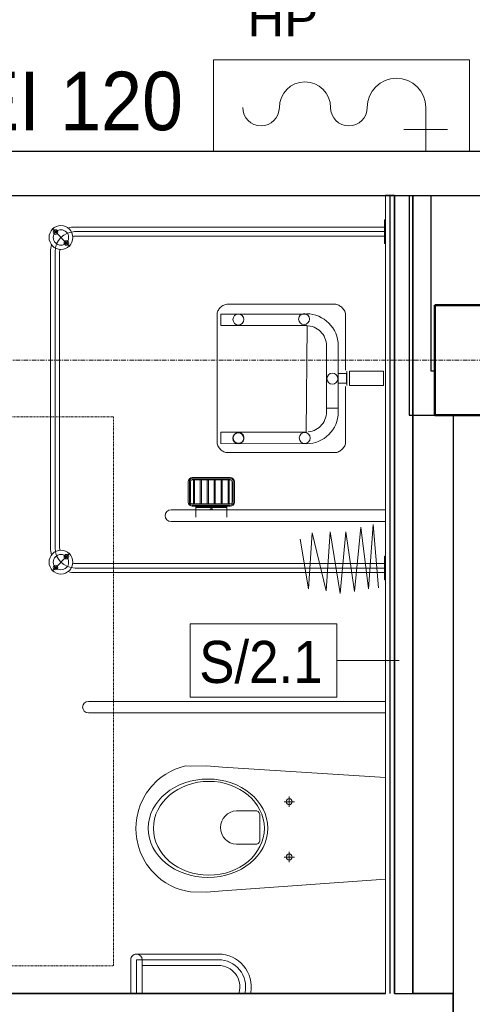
# Model space of a CAD drawing. Header units: millimetres. Extents: x -2286 to 43533, y -13832 to 14981.
# Tile 43 of 77: x 17199 to 18436, y -7634 to -4944. Entities that reach past the tile are written whole.
import ezdxf

# ---------------------------------------------------------------- set-up
doc = ezdxf.new("R2010")
doc.units = ezdxf.units.MM
doc.linetypes.add('Oś', pattern=[22.225, 12.7, -3.175, 3.175, -3.175])
doc.linetypes.add('Ponad', pattern=[3.9688, 2.3813, -1.5875])
for name, color, linetype, lineweight in [('A-FLOR-OVHD', 1, 'Ponad', 18), ('A-WALL', 113, 'Continuous', 25), ('A-WALL-FNSH', 113, 'Continuous', 25), ('A-WALL-IDEN', 211, 'Continuous', 18), ('G-ANNO-TEXT', 231, 'Continuous', 18), ('P-SANR-FIXT', 6, 'Continuous', 18), ('S-COLS', 52, 'Continuous', 25), ('S-GRID', 1, 'Continuous', 18)]:
    doc.layers.add(name, color=color, linetype=linetype, lineweight=lineweight)
doc.styles.add('Arial_12', font='arial.ttf', dxfattribs={"width": 0.9, "height": 160})
doc.styles.add('Arial_5', font='arial.ttf', dxfattribs={"height": 100})
doc.styles.add('Arial_6', font='arial.ttf', dxfattribs={"width": 0.9, "height": 115})

# ---------------------------------------------------------------- blocks, each defined once
blk = doc.blocks.new('M_Concrete-Square-Column - 300 x 300mm-1161001-4_piętro II PT - projektowany')
at = {"layer": 'S-COLS', "lineweight": 50}
for p, q in [((150, 150), (-150, 150)), ((-150, 150), (-150, -150)), ((150, -150), (150, 150)), ((-150, -150), (150, -150))]:
    blk.add_line(p, q, dxfattribs=at)
blk = doc.blocks.new('miska ustępowa dla N_35_5x54 wisząca koło narożna - Type 1-1290724-4_piętro II PT - projektowany')
at = {"layer": 'P-SANR-FIXT'}
for p, q in [((440.9, 849.5), (440.9, 37.5)), ((472.1, 849.5), (472.1, 37.5)), ((-233.8, 733.7), (-325.4, 733.7)), ((-233.8, 718.1), (-325.4, 718.1)), ((-325.4, 702.5), (-233.8, 702.5)), ((-249.4, 493.8), (-249.4, 702.5)), ((-233.8, 493.8), (-233.8, 718.1)), ((-218.2, 493.8), (-218.2, 718.1)), ((40.1, 697.8), (61.3, 708)), ((61.3, 708), (75.6, 712.6)), ((75.6, 712.6), (95.6, 717.3)), ((95.6, 717.3), (110.2, 719.2)), ((110.2, 719.2), (125, 720)), ((125, 720), (139.8, 719.2)), ((139.8, 719.2), (154.4, 717.3)), ((154.4, 717.3), (174.4, 712.6)), ((174.4, 712.6), (188.7, 708)), ((188.7, 708), (209.9, 697.8)), ((-5.8, 661.4), (10.2, 677.1)), ((10.2, 677.1), (27.5, 690.2)), ((27.5, 690.2), (40.1, 697.8)), ((209.9, 697.8), (222.5, 690.2)), ((222.5, 690.2), (239.8, 677.1)), ((239.8, 677.1), (255.8, 661.4)), ((-23.4, 638), (-15.1, 650.1)), ((-15.1, 650.1), (-5.8, 661.4)), ((255.8, 661.4), (265.1, 650.1)), ((265.1, 650.1), (273.4, 638)), ((-36.9, 612.1), (-30.7, 625.3)), ((-30.7, 625.3), (-23.4, 638)), ((273.4, 638), (280.7, 625.3)), ((280.7, 625.3), (286.9, 612.1)), ((-45.7, 584.3), (-41.9, 598.4)), ((-41.9, 598.4), (-36.9, 612.1)), ((286.9, 612.1), (291.9, 598.4)), ((291.9, 598.4), (295.7, 584.3)), ((-48.8, 526.4), (-48.2, 570.7)), ((-48.2, 570.7), (-45.7, 584.3)), ((295.7, 584.3), (295.3, 570.7)), ((295.3, 570.7), (295.8, 526.4)), ((-45.6, 483.1), (-48.8, 526.4)), ((295.8, 526.4), (292.2, 483.1)), ((-14, 37.5), (-45.6, 483.1)), ((292.2, 483.1), (264, 37.5)), ((81.7, 393.5), (81.7, 444.7)), ((173.2, 444.7), (173.2, 393.5)), ((164, 380.8), (90.9, 380.8)), ((33.2, 300.6), (61.4, 300.6)), ((46.9, 286.5), (46.9, 314.5)), ((184.3, 300.6), (212.5, 300.6)), ((198, 286.5), (198, 314.5))]:
    blk.add_line(p, q, dxfattribs=at)
for centre in [(46.9, 300.6), (198, 300.6)]:
    blk.add_circle(centre, 8.25, dxfattribs=at)
for centre, radius, start, end in [((456.5, 849.5), 15.6, 0, 180), ((-233.8, 718.1), 15.6, 360, 90), ((-233.8, 718.1), 15.6, 270, 360), ((-307.9, 493.8), 58.5, 254.5618, 0), ((-307.9, 493.8), 74.1, 257.8673, 0), ((-307.9, 493.8), 89.7, 260.0004, 0), ((127.4, 442.5), 45.8, 2.8022, 177.1978), ((93.4, 392.3), 11.7, 174.1101, 257.7661), ((161.5, 392.3), 11.7, 282.2339, 5.8899)]:
    blk.add_arc(centre, radius, start, end, dxfattribs=at)
for centre, major_axis, ratio in [((125.5, 522.6), (0, 163.3), 0.823529), ((125.5, 520.1), (0, 151.6), 0.845174)]:
    blk.add_ellipse(centre, major_axis=major_axis, ratio=ratio, dxfattribs=at)
blk = doc.blocks.new('brodzik natryskowy dla N - Type 1-1282301-4_piętro II PT - projektowany')
at = {"layer": 'P-SANR-FIXT'}
for p, q in [((-352.5, 900), (-401.3, 948.8)), ((471.1, 953), (-338, 953)), ((485.6, 900), (534.3, 948.8)), ((-338, 940.5), (471.1, 940.5)), ((471.1, 928), (-338, 928)), ((-405.5, 40.5), (-405.5, 885.5)), ((-393, 37.5), (-393, 885.5)), ((-380.5, 40.5), (-380.5, 885.5)), ((513.6, 40.5), (513.6, 885.5)), ((526.1, 37.5), (526.1, 887.5)), ((538.6, 40.5), (538.6, 885.5)), ((-266.1, 39.5), (-266.1, 623.5)), ((-234.1, 623.5), (-234.1, 39.5)), ((-224.1, 565.5), (-224.1, 461.5)), ((-221.1, 565.5), (-221.1, 461.5)), ((-218.1, 565.5), (-218.1, 461.5)), ((-157.1, 576.5), (-213.1, 576.5)), ((-157.1, 573.5), (-213.1, 573.5)), ((-157.1, 570.5), (-213.1, 570.5)), ((-152.1, 461.5), (-152.1, 565.5)), ((-149.1, 461.5), (-149.1, 565.5)), ((-146.1, 461.5), (-146.1, 565.5)), ((-224.1, 556), (-254.1, 556)), ((-228.1, 556), (-228.1, 471)), ((-226.1, 556), (-226.1, 471)), ((-218.1, 562.5), (-152.1, 562.5)), ((-218.1, 559.5), (-152.1, 559.5)), ((-218.1, 543.5), (-152.1, 543.5)), ((-218.1, 540.5), (-152.1, 540.5)), ((-218.1, 524.5), (-152.1, 524.5)), ((-218.1, 521.5), (-152.1, 521.5)), ((-218.1, 505.5), (-152.1, 505.5)), ((-218.1, 502.5), (-152.1, 502.5)), ((-218.1, 486.5), (-152.1, 486.5)), ((-74, 481.8), (-72.5, 484.2)), ((-72.5, 484.2), (-70.7, 486.5)), ((-70.7, 486.5), (-68.8, 488.6)), ((-68.8, 488.6), (-66.7, 490.6)), ((-66.7, 490.6), (-64.4, 492.4)), ((-64.4, 492.4), (-62, 493.9)), ((-62, 493.9), (-59.5, 495.2)), ((-59.5, 495.2), (-56.9, 496.3)), ((-56.9, 496.3), (-54.1, 497.1)), ((-54.1, 497.1), (-51.3, 497.6)), ((-52.9, 487.8), (-53.7, 253.5)), ((-21.5, 487.8), (-52.9, 487.8)), ((-51.3, 497.6), (298.2, 497.6)), ((-21.5, 253.8), (-21.5, 487.8)), ((269.2, 487.8), (300.7, 487.8)), ((269.2, 487.8), (269.2, 251.8)), ((298.2, 497.6), (301, 497.6)), ((300.7, 253.8), (300.7, 487.8)), ((301, 497.6), (303.8, 497.1)), ((303.8, 497.1), (306.5, 496.4)), ((306.5, 496.4), (309.2, 495.3)), ((309.2, 495.3), (311.7, 494.1)), ((311.7, 494.1), (314.1, 492.6)), ((314.1, 492.6), (316.4, 490.9)), ((316.4, 490.9), (318.5, 488.9)), ((318.5, 488.9), (320.5, 486.8)), ((320.5, 486.8), (322.2, 484.6)), ((322.2, 484.6), (323.8, 482.1)), ((-224.1, 471), (-254.1, 471)), ((-218.1, 483.5), (-152.1, 483.5)), ((-218.1, 467.5), (-152.1, 467.5)), ((-218.1, 464.5), (-152.1, 464.5)), ((-77.4, 471.2), (-77, 473.9)), ((-77.4, 468.4), (-77.4, 471.2)), ((-77.4, 173), (-77.4, 468.4)), ((-77, 473.9), (-76.2, 476.6)), ((-76.2, 476.6), (-75.2, 479.3)), ((-75.2, 479.3), (-74, 481.8)), ((323.8, 482.1), (325.1, 479.6)), ((325.1, 479.6), (326.1, 476.9)), ((326.1, 476.9), (326.9, 474.2)), ((326.9, 474.2), (327.4, 471.3)), ((327.4, 471.3), (327.4, 176.1)), ((-213.1, 456.5), (-157.1, 456.5)), ((-213.1, 453.5), (-157.1, 453.5)), ((-213.1, 450.5), (-157.1, 450.5)), ((-52.4, 439), (-52.3, 440.4)), ((-52.3, 437.5), (-52.4, 439)), ((-52.3, 440.4), (-52.1, 441.9)), ((-52.1, 436), (-52.3, 437.5)), ((-52.1, 441.9), (-51.8, 443.3)), ((-51.8, 434.6), (-52.1, 436)), ((-51.8, 443.3), (-51.3, 444.6)), ((-51.3, 433.3), (-51.8, 434.6)), ((-51.3, 444.6), (-50.7, 445.9)), ((-50.7, 432), (-51.3, 433.3)), ((-50.7, 445.9), (-49.9, 447.1)), ((-49.9, 430.8), (-50.7, 432)), ((-49.9, 447.1), (-49.1, 448.3)), ((-49.1, 429.6), (-49.9, 430.8)), ((-49.1, 448.3), (-48.1, 449.3)), ((-48.1, 449.3), (-47.1, 450.2)), ((-47.1, 450.2), (-46, 451.1)), ((-46, 451.1), (-44.8, 451.8)), ((-44.8, 451.8), (-43.5, 452.4)), ((-43.5, 452.4), (-42.1, 452.9)), ((-42.1, 452.9), (-40.7, 453.3)), ((-40.7, 453.3), (-39.3, 453.5)), ((-39.3, 453.5), (-37.8, 453.6)), ((-37.8, 453.6), (-36.3, 453.5)), ((-36.3, 453.5), (-34.8, 453.3)), ((-34.8, 453.3), (-33.4, 452.9)), ((-33.4, 452.9), (-32.1, 452.4)), ((-32.1, 452.4), (-30.8, 451.8)), ((-30.8, 451.8), (-29.6, 451.1)), ((-29.6, 451.1), (-28.5, 450.2)), ((-28.5, 450.2), (-27.4, 449.3)), ((-27.4, 449.3), (-26.5, 448.3)), ((-26.5, 448.3), (-25.6, 447.1)), ((-25.6, 430.8), (-26.5, 429.6)), ((-25.6, 447.1), (-24.9, 445.9)), ((-24.9, 432), (-25.6, 430.8)), ((-24.9, 445.9), (-24.3, 444.6)), ((-24.3, 433.3), (-24.9, 432)), ((-24.3, 444.6), (-23.8, 443.3)), ((-23.8, 434.6), (-24.3, 433.3)), ((-23.8, 443.3), (-23.4, 441.9)), ((-23.4, 436), (-23.8, 434.6)), ((-23.4, 441.9), (-23.2, 440.4)), ((-23.2, 437.5), (-23.4, 436)), ((-23.2, 440.4), (-23.1, 439)), ((-23.1, 439), (-23.2, 437.5)), ((-48.1, 428.6), (-49.1, 429.6)), ((-47.1, 427.7), (-48.1, 428.6)), ((-46, 426.8), (-47.1, 427.7)), ((-44.8, 426.1), (-46, 426.8)), ((-43.5, 425.5), (-44.8, 426.1)), ((-42.1, 425), (-43.5, 425.5)), ((-40.7, 424.6), (-42.1, 425)), ((-39.3, 424.4), (-40.7, 424.6)), ((-37.8, 424.3), (-39.3, 424.4)), ((-34.8, 424.6), (-36.3, 424.4)), ((-33.4, 425), (-34.8, 424.6)), ((-32.1, 425.5), (-33.4, 425)), ((-30.8, 426.1), (-32.1, 425.5)), ((-29.6, 426.8), (-30.8, 426.1)), ((-28.5, 427.7), (-29.6, 426.8)), ((-27.4, 428.6), (-28.5, 427.7)), ((-26.5, 429.6), (-27.4, 428.6)), ((-449.9, 247.7), (-314.6, 270.7)), ((-296.7, 237.5), (-449.9, 247.7)), ((-53.7, 253.5), (-53.2, 244.6)), ((-53.2, 244.6), (-51.9, 236)), ((269.2, 251.8), (-21.5, 253.8)), ((-20.3, 243), (-21.1, 248.5)), ((-18.9, 237.6), (-20.3, 243)), ((266.6, 237.6), (268, 243)), ((268, 243), (268.8, 248.5)), ((301, 244.6), (299.7, 236)), ((301.5, 253.5), (301, 244.6)), ((-455, 199.1), (-296.7, 237.5)), ((-51.9, 236), (-49.8, 227.6)), ((-49.8, 227.6), (-46.8, 219.7)), ((-46.8, 219.7), (-43.2, 212)), ((-17.1, 232.6), (-18.9, 237.6)), ((-14.7, 227.7), (-17.1, 232.6)), ((-11.9, 223.1), (-14.7, 227.7)), ((-8.7, 218.9), (-11.9, 223.1)), ((-5.1, 214.9), (-8.7, 218.9)), ((252.9, 214.9), (256.5, 218.9)), ((256.5, 218.9), (259.6, 223.1)), ((259.6, 223.1), (262.4, 227.7)), ((262.4, 227.7), (264.8, 232.6)), ((264.8, 232.6), (266.6, 237.6)), ((294.6, 219.7), (290.9, 212)), ((297.5, 227.6), (294.6, 219.7)), ((299.7, 236), (297.5, 227.6)), ((-462.6, 160.8), (-294.1, 188.9)), ((-294.1, 188.9), (-455, 199.1)), ((-43.2, 212), (-38.8, 204.9)), ((-38.8, 204.9), (-33.8, 198.2)), ((-33.8, 198.2), (-28.2, 192)), ((-28.2, 192), (-22, 186.4)), ((-1.2, 211.3), (-5.1, 214.9)), ((3.1, 208.1), (-1.2, 211.3)), ((7.6, 205.4), (3.1, 208.1)), ((12.5, 203), (7.6, 205.4)), ((17.6, 201.1), (12.5, 203)), ((22.9, 199.8), (17.6, 201.1)), ((28.4, 198.9), (22.9, 199.8)), ((34, 198.6), (28.4, 198.9)), ((44.1, 198.7), (34, 198.6)), ((37.8, 198.7), (213.7, 198.7)), ((44.1, 166.4), (44.1, 198.7)), ((213.7, 198.7), (219.4, 198.9)), ((219.4, 198.9), (224.9, 199.8)), ((224.9, 199.8), (230.2, 201.1)), ((230.2, 201.1), (235.3, 203)), ((235.3, 203), (240.1, 205.4)), ((240.1, 205.4), (244.7, 208.1)), ((244.7, 208.1), (248.9, 211.3)), ((248.9, 211.3), (252.9, 214.9)), ((275.9, 192), (269.8, 186.4)), ((281.6, 198.2), (275.9, 192)), ((286.6, 204.9), (281.6, 198.2)), ((290.9, 212), (286.6, 204.9)), ((-77, 170.3), (-77.4, 173)), ((-76.2, 167.6), (-77, 170.3)), ((-75.1, 165), (-76.2, 167.6)), ((-73.8, 162.5), (-75.1, 165)), ((-72.3, 160), (-73.8, 162.5)), ((-22, 186.4), (-15.3, 181.3)), ((-15.3, 181.3), (-8.1, 177)), ((-8.1, 177), (-0.5, 173.3)), ((-0.5, 173.3), (7.5, 170.4)), ((7.5, 170.4), (15.8, 168.2)), ((15.8, 168.2), (24.4, 166.9)), ((24.4, 166.9), (44.1, 166.4)), ((223.3, 166.9), (37.8, 166.4)), ((111.9, 166.9), (138, 166.9)), ((111.9, 144.2), (111.9, 166.9)), ((138, 166.9), (138, 144.2)), ((232, 168.2), (223.3, 166.9)), ((240.3, 170.4), (232, 168.2)), ((248.3, 173.3), (240.3, 170.4)), ((255.9, 177), (248.3, 173.3)), ((263.1, 181.3), (255.9, 177)), ((269.8, 186.4), (263.1, 181.3)), ((323.5, 162.7), (321.9, 160.2)), ((324.9, 165.2), (323.5, 162.7)), ((326, 167.9), (324.9, 165.2)), ((326.8, 170.6), (326, 167.9)), ((327.4, 173.3), (326.8, 170.6)), ((327.4, 176.1), (327.4, 173.3)), ((-294.1, 145.5), (-462.6, 160.8)), ((-457.5, 122.5), (-294.1, 145.5)), ((-70.5, 157.7), (-72.3, 160)), ((-68.5, 155.6), (-70.5, 157.7)), ((-66.4, 153.6), (-68.5, 155.6)), ((-64.1, 151.8), (-66.4, 153.6)), ((-61.7, 150.2), (-64.1, 151.8)), ((-59.2, 148.9), (-61.7, 150.2)), ((-56.6, 147.8), (-59.2, 148.9)), ((-53.9, 147), (-56.6, 147.8)), ((-51.2, 146.5), (-53.9, 147)), ((-48.4, 146.3), (-51.2, 146.5)), ((103.2, 146.3), (-48.4, 146.3)), ((105.4, 135.4), (144.5, 135.4)), ((105.4, 42.7), (105.4, 135.4)), ((144.4, 142.9), (105.5, 142.6)), ((138, 144.2), (111.9, 144.2)), ((144.5, 42.7), (144.5, 135.4)), ((301.4, 146.3), (147.3, 146.3)), ((303.6, 147), (301, 146.5)), ((306.2, 147.8), (301.4, 146.3)), ((308.7, 148.9), (306.2, 147.8)), ((311.2, 150.3), (308.7, 148.9)), ((313.6, 151.9), (311.2, 150.3)), ((315.9, 153.7), (313.6, 151.9)), ((318.1, 155.7), (315.9, 153.7)), ((320.1, 157.9), (318.1, 155.7)), ((321.9, 160.2), (320.1, 157.9)), ((-281.4, 104.6), (-457.5, 122.5)), ((-449.9, 84.2), (-281.4, 104.6)), ((-273.7, 71.4), (-449.9, 84.2)), ((-447.3, 56.1), (-273.7, 71.4)), ((-425.5, 40.5), (-425.5, 37.5)), ((-360.5, 40.5), (-425.5, 40.5)), ((-360.5, 37.5), (-360.5, 40.5)), ((144.5, 42.7), (105.4, 42.7)), ((493.6, 40.5), (493.6, 37.5)), ((558.6, 40.5), (493.6, 40.5)), ((558.6, 37.5), (558.6, 40.5))]:
    blk.add_line(p, q, dxfattribs=at)
for centre, radius in [((-376.9, 924.4), 32.5), ((-391.8, 939.2), 6.2), ((-376.9, 924.4), 21), ((-391.8, 939.2), 3.2), ((510, 924.4), 32.5), ((510, 924.4), 21), ((524.8, 939.2), 6.2), ((524.8, 939.2), 3.2), ((-362.1, 909.5), 6.2), ((495.1, 909.5), 6.2), ((-362.1, 909.5), 3.2), ((495.1, 909.5), 3.2), ((-38.5, 439.9), 15), ((285.9, 439.3), 15), ((-37.7, 258), 15), ((287.1, 259.9), 15), ((124.2, 182.5), 15)]:
    blk.add_circle(centre, radius, dxfattribs=at)
for centre, radius, start, end in [((-338, 885.5), 67.5, 90, 106.4965), ((471.1, 885.5), 67.5, 73.5035, 90), ((-338, 885.5), 55, 90, 180), ((-338, 885.5), 42.5, 90, 98.8511), ((471.1, 885.5), 55, 0, 90), ((471.1, 885.5), 42.5, 81.1489, 90), ((-338, 885.5), 67.5, 163.5035, 180), ((-338, 885.5), 42.5, 171.1489, 180), ((471.1, 885.5), 42.5, 0, 8.8511), ((471.1, 885.5), 67.5, 0, 16.4965), ((-250.1, 623.5), 16, 0, 180), ((-213.1, 565.5), 11, 90, 180), ((-213.1, 565.5), 8, 90, 180), ((-213.1, 565.5), 5, 90, 180), ((-157.1, 565.5), 11, 0, 90), ((-157.1, 565.5), 8, 0, 90), ((-157.1, 565.5), 5, 0, 90), ((-213.1, 461.5), 11, 180, 270), ((-213.1, 461.5), 8, 180, 270), ((-213.1, 461.5), 5, 180, 270), ((-157.1, 461.5), 5, 270, 0), ((-157.1, 461.5), 8, 270, 0), ((-157.1, 461.5), 11, 270, 0)]:
    blk.add_arc(centre, radius, start, end, dxfattribs=at)
blk.add_ellipse((-231.4, 513.5), major_axis=(0, 3.25), ratio=0.224951, dxfattribs=at)
blk = doc.blocks.new('HYDRANT_PPOZ_SZAFKA_NASCIENNA - SUPRON 3-1488131-4_piętro II PT - projektowany')
at = {"layer": 'P-SANR-FIXT'}
for p, q in [((475, 310), (-225, 310)), ((-225, 310), (-225, 60)), ((-225, 60), (-225, 310)), ((-225, 310), (475, 310)), ((475, 60), (475, 310)), ((475, 310), (475, 60)), ((355, 60), (355, 180)), ((355, 120), (295, 120)), ((355, 120), (415, 120))]:
    blk.add_line(p, q, dxfattribs=at)
for centre, radius, start, end in [((25, 180), 70, 0, 180), ((275, 180), 80, 360, 180), ((-95, 180), 50, 180, 0), ((145, 180), 50, 180, 360)]:
    blk.add_arc(centre, radius, start, end, dxfattribs=at)
blk = doc.blocks.new('ET sciana_AT7 - 10mm-838066-4_piętro II PT - projektowany')
at = {"layer": 'A-WALL-IDEN'}
for p, q in [((-4, 1.96875), (4, 1.96875)), ((-4, -2.03125), (-4, 1.96875)), ((4, 1.96875), (4, -2.03125)), ((-4, -2.03125), (4, -2.03125))]:
    blk.add_line(p, q, dxfattribs=at)

msp = doc.modelspace()

# ---------------------------------------------------------------- linework, layer by layer
at = {"layer": 'A-FLOR-OVHD'}
for p, q in [((17455, -6028.7), (15955, -6028.7)), ((17455, -7528.7), (17455, -6028.7)), ((15955, -7528.7), (17455, -7528.7))]:
    msp.add_line(p, q, dxfattribs=at)
at = {"layer": 'A-WALL'}
for p, q in [((20233.3, -5303.8), (16333.3, -5303.8)), ((16333.3, -5423.8), (18198.3, -5423.8)), ((18210.8, -7603.8), (18210.8, -5423.8)), ((18223.3, -5423.8), (20233.3, -5423.8)), ((18263.3, -5423.8), (18263.3, -6023.8)), ((18323.3, -5903.8), (18323.3, -5423.8)), ((18333.3, -5903.8), (18323.3, -5903.8)), ((18263.3, -6023.8), (18333.3, -6023.8)), ((18383.3, -6023.8), (18383.3, -11723.8)), ((18223.3, -7603.8), (18273.3, -7603.8))]:
    msp.add_line(p, q, dxfattribs=at)
at = {"layer": 'A-WALL', "color": 7, "lineweight": 35}
for p, q in [((18223.3, -5423.8), (18198.3, -5423.8)), ((18223.3, -7603.8), (18223.3, -5423.8)), ((18273.3, -7603.8), (18273.3, -5423.8)), ((18198.3, -7603.8), (15893.3, -7603.8)), ((18383.3, -7603.8), (18273.3, -7603.8)), ((18383.3, -7753.8), (18383.3, -7603.8))]:
    msp.add_line(p, q, dxfattribs=at)
at = {"layer": 'A-WALL-FNSH', "color": 250, "lineweight": 18}
msp.add_line((18198.3, -5423.8), (18198.3, -7603.8), dxfattribs=at)
at = {"layer": 'A-WALL-IDEN'}
msp.add_line((18235.8, -6694.2), (18065, -6694.2), dxfattribs=at)
at = {"layer": 'S-GRID', "linetype": 'Oś'}
msp.add_line((29623.7, -5873.8), (-1686.2, -5873.8), dxfattribs=at)

# ---------------------------------------------------------------- block references
at = {"layer": 'A-WALL-IDEN', "xscale": 49.99999999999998, "yscale": 49.99999999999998, "zscale": 49.99999999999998}
msp.add_blockref('ET sciana_AT7 - 10mm-838066-4_piętro II PT - projektowany', (17865, -6692.7), dxfattribs=at)
at = {"layer": 'P-SANR-FIXT'}
msp.add_blockref('HYDRANT_PPOZ_SZAFKA_NASCIENNA - SUPRON 3-1488131-4_piętro II PT - projektowany', (17953.3, -5363.8), dxfattribs=at)
at = {"layer": 'P-SANR-FIXT', "rotation": 89.9999999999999}
for name, p in [('brodzik natryskowy dla N - Type 1-1282301-4_piętro II PT - projektowany', (18235.8, -6048.8)), ('miska ustępowa dla N_35_5x54 wisząca koło narożna - Type 1-1290724-4_piętro II PT - projektowany', (18235.8, -7278.3))]:
    msp.add_blockref(name, p, dxfattribs=at)
at = {"layer": 'S-COLS', "lineweight": 18, "rotation": 270.0000000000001}
msp.add_blockref('M_Concrete-Square-Column - 300 x 300mm-1161001-4_piętro II PT - projektowany', (18483.3, -5873.8), dxfattribs=at)

# ---------------------------------------------------------------- texts
at = {"layer": 'A-WALL-IDEN', "insert": (17689.2, -6640.9), "char_height": 115, "width": 404.05, "attachment_point": 1, "style": 'Arial_6'}
msp.add_mtext('S/2.1', dxfattribs=at)
at = {"layer": 'G-ANNO-TEXT', "color": 7, "insert": (17820.8, -4888.8), "char_height": 100, "width": 240.506, "attachment_point": 1, "style": 'Arial_5'}
msp.add_mtext('HP', dxfattribs=at)
at = {"layer": 'G-ANNO-TEXT', "color": 1, "insert": (16918.1, -5085.8), "char_height": 160, "width": 873.038, "attachment_point": 1, "style": 'Arial_12'}
msp.add_mtext('REI 120', dxfattribs=at)

doc.saveas('drawing.dxf')
